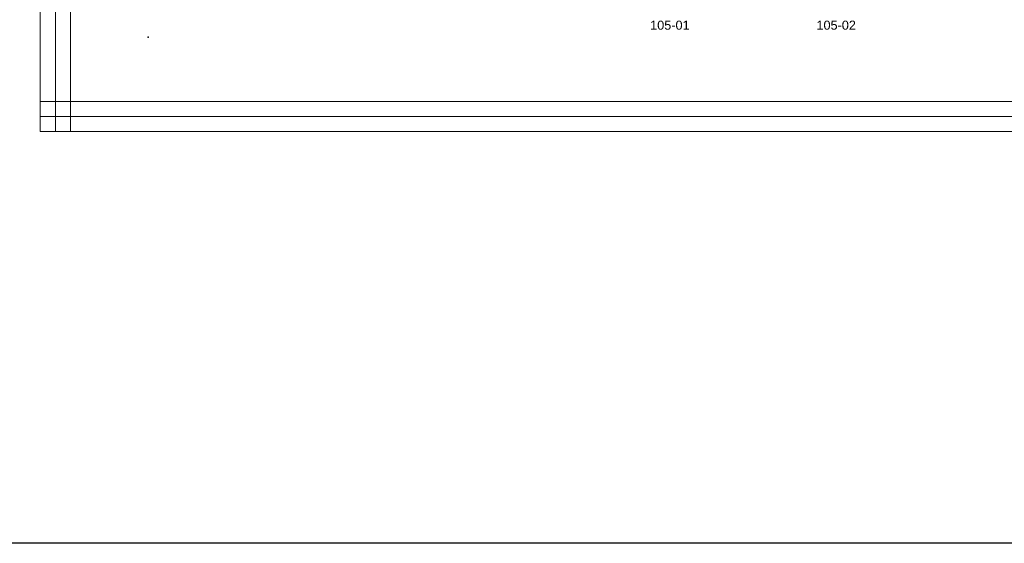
# Model space of a CAD drawing. Extents: x -9683 to -1855, y 4058 to 4698.
# Tile 11 of 50: x -8093 to -7767, y 4058 to 4231. Entities that reach past the tile are written whole.
import ezdxf
from ezdxf.enums import TextEntityAlignment as Align

# ---------------------------------------------------------------- set-up
doc = ezdxf.new("R2010")
doc.units = 0
doc.header["$MEASUREMENT"] = 0
for name, color, linetype in [('1-KRESBA', 7, 'Continuous'), ('__Bílá', 7, 'Continuous'), ('__Rudá 010', 10, 'Continuous'), ('__Vínová 220', 220, 'Continuous')]:
    doc.layers.add(name, color=color, linetype=linetype)
doc.styles.add('Arial', font='arial.ttf')
doc.styles.add('GENERATED_STYLE_1', font='arial.ttf')

# ---------------------------------------------------------------- blocks, each defined once
blk = doc.blocks.new('BLK_Razítko_malé_pro_rozváděče')
at = {"layer": '__Bílá'}
blk.add_point((300, -420), dxfattribs=at)
at = {"layer": '__Vínová 220', "style": 'Arial'}
blk.add_attdef('ČÍSLO', text='', height=4, dxfattribs=at).set_placement((290, -416), align=Align.RIGHT)

msp = doc.modelspace()

# ---------------------------------------------------------------- linework, layer by layer
at = {"layer": '1-KRESBA', "color": 3}
msp.add_lwpolyline([(-9683.45, 4697.61), (-1855.12, 4697.61), (-1855.12, 4057.66), (-9683.45, 4057.66)], close=True, dxfattribs=at)
at = {"layer": '__Vínová 220', "lineweight": 0}
for p, q in [((-8085.71, 4193.74), (-8085.71, 4559.82)), ((-8080.71, 4193.74), (-8080.71, 4559.82)), ((-8075.71, 4193.74), (-8075.71, 4559.82)), ((-8085.71, 4203.74), (-8085.71, 4198.74)), ((-8085.71, 4203.74), (-7589.31, 4203.74)), ((-8085.71, 4193.74), (-8085.71, 4198.74)), ((-8085.71, 4198.74), (-7589.31, 4198.74)), ((-8085.71, 4193.74), (-7589.31, 4193.74)), ((-8085.71, 4193.74), (-8080.71, 4193.74)), ((-8075.71, 4193.74), (-8080.71, 4193.74))]:
    msp.add_line(p, q, dxfattribs=at)

# ---------------------------------------------------------------- block references
at = {"layer": '1-KRESBA', "rotation": 270}
msp.add_blockref('BLK_Razítko_malé_pro_rozváděče', (-7630, 4525), dxfattribs=at)

# ---------------------------------------------------------------- texts
at = {"layer": '__Rudá 010', "style": 'GENERATED_STYLE_1'}
for s, p in [('105-01', (-7877.5, 4227.43)), ('105-02', (-7822.5, 4227.43))]:
    msp.add_text(s, height=3, dxfattribs=at).set_placement(p, align=Align.CENTER)

doc.saveas('drawing.dxf')
